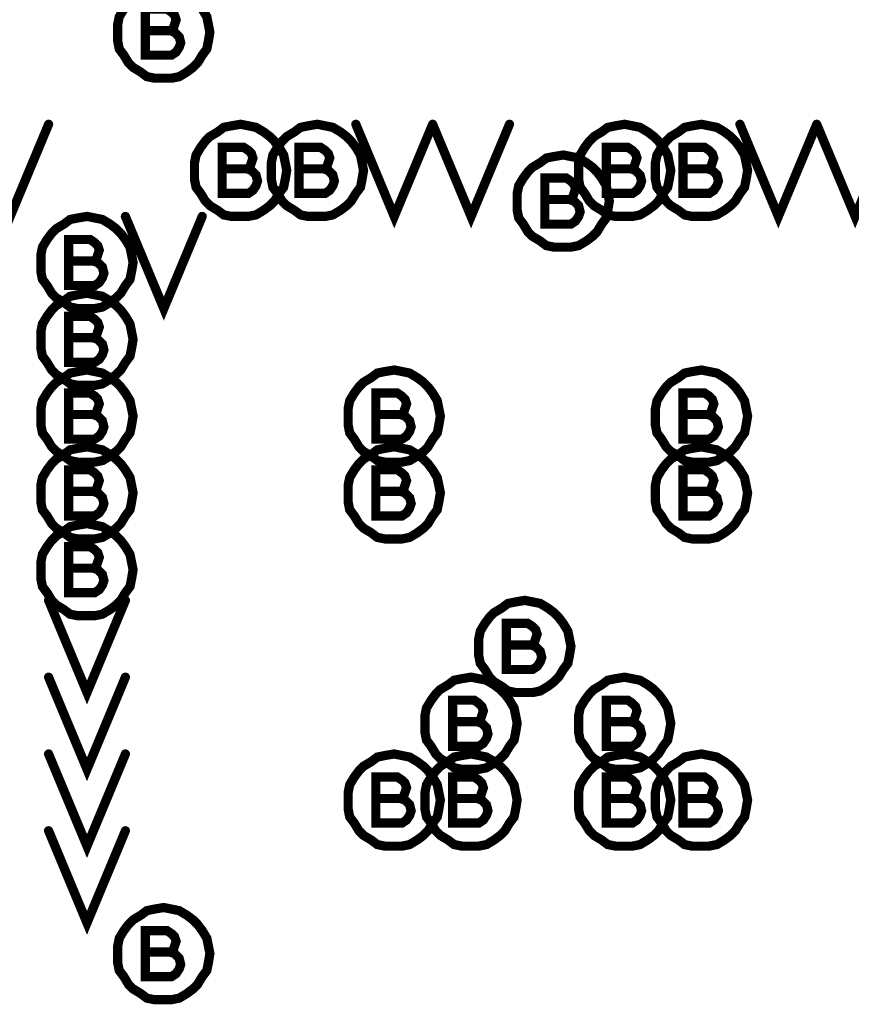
# Model space of a CAD drawing. Extents: x 28 to 61, y 24.9 to 46.
# Tile 10 of 96: x 34.861 to 35.403, y 30.477 to 31.118. Entities that reach past the tile are written whole.
import ezdxf

# ---------------------------------------------------------------- set-up
doc = ezdxf.new("R2010")
doc.units = 0
doc.layers.add('1', color=2, linetype='CONTINUOUS')

msp = doc.modelspace()

# ---------------------------------------------------------------- linework, layer by layer
at = {"layer": '1', "const_width": 0.006}
for points in [[(34.929, 31.125), (34.926, 31.12), (34.925, 31.115), (34.925, 31.11), (34.925, 31.104), (34.926, 31.099), (34.929, 31.095), (34.932, 31.09), (34.935, 31.087), (34.94, 31.084), (34.944, 31.081), (34.949, 31.08), (34.955, 31.08), (34.96, 31.08), (34.965, 31.081), (34.97, 31.084), (34.974, 31.087), (34.977, 31.09), (34.98, 31.095), (34.983, 31.099), (34.984, 31.104), (34.985, 31.11)], [(34.959, 31.111), (34.961, 31.112), (34.962, 31.115), (34.963, 31.118), (34.962, 31.121), (34.96, 31.123), (34.957, 31.125), (34.943, 31.125), (34.943, 31.095), (34.96, 31.095), (34.963, 31.097), (34.965, 31.1), (34.966, 31.103), (34.965, 31.107), (34.962, 31.11), (34.959, 31.111), (34.943, 31.111)], [(34.985, 31.11), (34.984, 31.115), (34.983, 31.12), (34.98, 31.125)], [(34.83, 31.05), (34.855, 30.99), (34.88, 31.05)], [(35.035, 31.02), (35.034, 31.025), (35.033, 31.03), (35.03, 31.035), (35.027, 31.039), (35.024, 31.042), (35.02, 31.045), (35.015, 31.048), (35.01, 31.049), (35.005, 31.05), (34.999, 31.049), (34.994, 31.048), (34.99, 31.045), (34.985, 31.042), (34.982, 31.039), (34.979, 31.035), (34.976, 31.03), (34.975, 31.025), (34.975, 31.02), (34.975, 31.014), (34.976, 31.009), (34.979, 31.005), (34.982, 31), (34.985, 30.997), (34.99, 30.994), (34.994, 30.991), (34.999, 30.99), (35.005, 30.99), (35.01, 30.99), (35.015, 30.991), (35.02, 30.994), (35.024, 30.997), (35.027, 31), (35.03, 31.005), (35.033, 31.009), (35.034, 31.014), (35.035, 31.02)], [(35.085, 31.02), (35.084, 31.025), (35.083, 31.03), (35.08, 31.035), (35.077, 31.039), (35.074, 31.042), (35.07, 31.045), (35.065, 31.048), (35.06, 31.049), (35.055, 31.05), (35.049, 31.049), (35.044, 31.048), (35.04, 31.045), (35.035, 31.042), (35.032, 31.039), (35.029, 31.035), (35.026, 31.03), (35.025, 31.025), (35.025, 31.02), (35.025, 31.014), (35.026, 31.009), (35.029, 31.005), (35.032, 31), (35.035, 30.997), (35.04, 30.994), (35.044, 30.991), (35.049, 30.99), (35.055, 30.99), (35.06, 30.99), (35.065, 30.991), (35.07, 30.994), (35.074, 30.997), (35.077, 31), (35.08, 31.005), (35.083, 31.009), (35.084, 31.014), (35.085, 31.02)], [(35.08, 31.05), (35.105, 30.99), (35.13, 31.05)], [(35.13, 31.05), (35.155, 30.99), (35.18, 31.05)], [(35.285, 31.02), (35.284, 31.025), (35.283, 31.03), (35.28, 31.035), (35.277, 31.039), (35.274, 31.042), (35.27, 31.045), (35.265, 31.048), (35.26, 31.049), (35.255, 31.05), (35.249, 31.049), (35.244, 31.048), (35.24, 31.045), (35.235, 31.042), (35.232, 31.039), (35.229, 31.035), (35.226, 31.03), (35.225, 31.025), (35.225, 31.02), (35.225, 31.014), (35.226, 31.009), (35.229, 31.005), (35.232, 31), (35.235, 30.997), (35.24, 30.994), (35.244, 30.991), (35.249, 30.99), (35.255, 30.99), (35.26, 30.99), (35.265, 30.991), (35.27, 30.994), (35.274, 30.997), (35.277, 31), (35.28, 31.005), (35.283, 31.009), (35.284, 31.014), (35.285, 31.02)], [(35.335, 31.02), (35.334, 31.025), (35.333, 31.03), (35.33, 31.035), (35.327, 31.039), (35.324, 31.042), (35.32, 31.045), (35.315, 31.048), (35.31, 31.049), (35.305, 31.05), (35.299, 31.049), (35.294, 31.048), (35.29, 31.045), (35.285, 31.042), (35.282, 31.039), (35.279, 31.035), (35.276, 31.03), (35.275, 31.025), (35.275, 31.02), (35.275, 31.014), (35.276, 31.009), (35.279, 31.005), (35.282, 31), (35.285, 30.997), (35.29, 30.994), (35.294, 30.991), (35.299, 30.99), (35.305, 30.99), (35.31, 30.99), (35.315, 30.991), (35.32, 30.994), (35.324, 30.997), (35.327, 31), (35.33, 31.005), (35.333, 31.009), (35.334, 31.014), (35.335, 31.02)], [(35.33, 31.05), (35.355, 30.99), (35.38, 31.05)], [(35.38, 31.05), (35.405, 30.99), (35.43, 31.05)], [(35.009, 31.021), (35.011, 31.022), (35.012, 31.025), (35.013, 31.028), (35.012, 31.031), (35.01, 31.033), (35.007, 31.035), (34.993, 31.035), (34.993, 31.005), (35.01, 31.005), (35.013, 31.007), (35.015, 31.01), (35.016, 31.013), (35.015, 31.017), (35.012, 31.02), (35.009, 31.021), (34.993, 31.021)], [(35.059, 31.021), (35.061, 31.022), (35.062, 31.025), (35.063, 31.028), (35.062, 31.031), (35.06, 31.033), (35.057, 31.035), (35.043, 31.035), (35.043, 31.005), (35.06, 31.005), (35.063, 31.007), (35.065, 31.01), (35.066, 31.013), (35.065, 31.017), (35.062, 31.02), (35.059, 31.021), (35.043, 31.021)], [(35.259, 31.021), (35.261, 31.022), (35.262, 31.025), (35.263, 31.028), (35.262, 31.031), (35.26, 31.033), (35.257, 31.035), (35.243, 31.035), (35.243, 31.005), (35.26, 31.005), (35.263, 31.007), (35.265, 31.01), (35.266, 31.013), (35.265, 31.017), (35.262, 31.02), (35.259, 31.021), (35.243, 31.021)], [(35.309, 31.021), (35.311, 31.022), (35.312, 31.025), (35.313, 31.028), (35.312, 31.031), (35.31, 31.033), (35.307, 31.035), (35.293, 31.035), (35.293, 31.005), (35.31, 31.005), (35.313, 31.007), (35.315, 31.01), (35.316, 31.013), (35.315, 31.017), (35.312, 31.02), (35.309, 31.021), (35.293, 31.021)], [(35.245, 31), (35.244, 31.005), (35.243, 31.01), (35.24, 31.015), (35.237, 31.019), (35.234, 31.022), (35.23, 31.025), (35.225, 31.028), (35.22, 31.029), (35.215, 31.03), (35.209, 31.029), (35.204, 31.028), (35.2, 31.025), (35.195, 31.022), (35.192, 31.019), (35.189, 31.015), (35.186, 31.01), (35.185, 31.005), (35.185, 31), (35.185, 30.994), (35.186, 30.989), (35.189, 30.985), (35.192, 30.98), (35.195, 30.977), (35.2, 30.974), (35.204, 30.971), (35.209, 30.97), (35.215, 30.97), (35.22, 30.97), (35.225, 30.971), (35.23, 30.974), (35.234, 30.977), (35.237, 30.98), (35.24, 30.985), (35.243, 30.989), (35.244, 30.994), (35.245, 31)], [(35.219, 31.001), (35.221, 31.002), (35.222, 31.005), (35.223, 31.008), (35.222, 31.011), (35.22, 31.013), (35.217, 31.015), (35.203, 31.015), (35.203, 30.985), (35.22, 30.985), (35.223, 30.987), (35.225, 30.99), (35.226, 30.993), (35.225, 30.997), (35.222, 31), (35.219, 31.001), (35.203, 31.001)], [(34.935, 30.96), (34.934, 30.965), (34.933, 30.97), (34.93, 30.975), (34.927, 30.979), (34.924, 30.982), (34.92, 30.985), (34.915, 30.988), (34.91, 30.989), (34.905, 30.99), (34.899, 30.989), (34.894, 30.988), (34.89, 30.985), (34.885, 30.982), (34.882, 30.979), (34.879, 30.975), (34.876, 30.97), (34.875, 30.965), (34.875, 30.96), (34.875, 30.954), (34.876, 30.949), (34.879, 30.945), (34.882, 30.94), (34.885, 30.937), (34.89, 30.934), (34.894, 30.931), (34.899, 30.93), (34.905, 30.93), (34.91, 30.93), (34.915, 30.931), (34.92, 30.934), (34.924, 30.937), (34.927, 30.94), (34.93, 30.945), (34.933, 30.949), (34.934, 30.954), (34.935, 30.96)], [(34.93, 30.99), (34.955, 30.93), (34.98, 30.99)], [(34.909, 30.961), (34.911, 30.962), (34.912, 30.965), (34.913, 30.968), (34.912, 30.971), (34.91, 30.973), (34.907, 30.975), (34.893, 30.975), (34.893, 30.945), (34.91, 30.945), (34.913, 30.947), (34.915, 30.95), (34.916, 30.953), (34.915, 30.957), (34.912, 30.96), (34.909, 30.961), (34.893, 30.961)], [(34.935, 30.91), (34.934, 30.915), (34.933, 30.92), (34.93, 30.925), (34.927, 30.929), (34.924, 30.932), (34.92, 30.935), (34.915, 30.938), (34.91, 30.939), (34.905, 30.94), (34.899, 30.939), (34.894, 30.938), (34.89, 30.935), (34.885, 30.932), (34.882, 30.929), (34.879, 30.925), (34.876, 30.92), (34.875, 30.915), (34.875, 30.91), (34.875, 30.904), (34.876, 30.899), (34.879, 30.895), (34.882, 30.89), (34.885, 30.887), (34.89, 30.884), (34.894, 30.881), (34.899, 30.88), (34.905, 30.88), (34.91, 30.88), (34.915, 30.881), (34.92, 30.884), (34.924, 30.887), (34.927, 30.89), (34.93, 30.895), (34.933, 30.899), (34.934, 30.904), (34.935, 30.91)], [(34.909, 30.911), (34.911, 30.912), (34.912, 30.915), (34.913, 30.918), (34.912, 30.921), (34.91, 30.923), (34.907, 30.925), (34.893, 30.925), (34.893, 30.895), (34.91, 30.895), (34.913, 30.897), (34.915, 30.9), (34.916, 30.903), (34.915, 30.907), (34.912, 30.91), (34.909, 30.911), (34.893, 30.911)], [(34.935, 30.86), (34.934, 30.865), (34.933, 30.87), (34.93, 30.875), (34.927, 30.879), (34.924, 30.882), (34.92, 30.885), (34.915, 30.888), (34.91, 30.889), (34.905, 30.89), (34.899, 30.889), (34.894, 30.888), (34.89, 30.885), (34.885, 30.882), (34.882, 30.879), (34.879, 30.875), (34.876, 30.87), (34.875, 30.865), (34.875, 30.86), (34.875, 30.854), (34.876, 30.849), (34.879, 30.845), (34.882, 30.84), (34.885, 30.837), (34.89, 30.834), (34.894, 30.831), (34.899, 30.83), (34.905, 30.83), (34.91, 30.83), (34.915, 30.831), (34.92, 30.834), (34.924, 30.837), (34.927, 30.84), (34.93, 30.845), (34.933, 30.849), (34.934, 30.854), (34.935, 30.86)], [(35.135, 30.86), (35.134, 30.865), (35.133, 30.87), (35.13, 30.875), (35.127, 30.879), (35.124, 30.882), (35.12, 30.885), (35.115, 30.888), (35.11, 30.889), (35.105, 30.89), (35.099, 30.889), (35.094, 30.888), (35.09, 30.885), (35.085, 30.882), (35.082, 30.879), (35.079, 30.875), (35.076, 30.87), (35.075, 30.865), (35.075, 30.86), (35.075, 30.854), (35.076, 30.849), (35.079, 30.845), (35.082, 30.84), (35.085, 30.837), (35.09, 30.834), (35.094, 30.831), (35.099, 30.83), (35.105, 30.83), (35.11, 30.83), (35.115, 30.831), (35.12, 30.834), (35.124, 30.837), (35.127, 30.84), (35.13, 30.845), (35.133, 30.849), (35.134, 30.854), (35.135, 30.86)], [(35.335, 30.86), (35.334, 30.865), (35.333, 30.87), (35.33, 30.875), (35.327, 30.879), (35.324, 30.882), (35.32, 30.885), (35.315, 30.888), (35.31, 30.889), (35.305, 30.89), (35.299, 30.889), (35.294, 30.888), (35.29, 30.885), (35.285, 30.882), (35.282, 30.879), (35.279, 30.875), (35.276, 30.87), (35.275, 30.865), (35.275, 30.86), (35.275, 30.854), (35.276, 30.849), (35.279, 30.845), (35.282, 30.84), (35.285, 30.837), (35.29, 30.834), (35.294, 30.831), (35.299, 30.83), (35.305, 30.83), (35.31, 30.83), (35.315, 30.831), (35.32, 30.834), (35.324, 30.837), (35.327, 30.84), (35.33, 30.845), (35.333, 30.849), (35.334, 30.854), (35.335, 30.86)], [(34.909, 30.861), (34.911, 30.862), (34.912, 30.865), (34.913, 30.868), (34.912, 30.871), (34.91, 30.873), (34.907, 30.875), (34.893, 30.875), (34.893, 30.845), (34.91, 30.845), (34.913, 30.847), (34.915, 30.85), (34.916, 30.853), (34.915, 30.857), (34.912, 30.86), (34.909, 30.861), (34.893, 30.861)], [(35.109, 30.861), (35.111, 30.862), (35.112, 30.865), (35.113, 30.868), (35.112, 30.871), (35.11, 30.873), (35.107, 30.875), (35.093, 30.875), (35.093, 30.845), (35.11, 30.845), (35.113, 30.847), (35.115, 30.85), (35.116, 30.853), (35.115, 30.857), (35.112, 30.86), (35.109, 30.861), (35.093, 30.861)], [(35.309, 30.861), (35.311, 30.862), (35.312, 30.865), (35.313, 30.868), (35.312, 30.871), (35.31, 30.873), (35.307, 30.875), (35.293, 30.875), (35.293, 30.845), (35.31, 30.845), (35.313, 30.847), (35.315, 30.85), (35.316, 30.853), (35.315, 30.857), (35.312, 30.86), (35.309, 30.861), (35.293, 30.861)], [(34.935, 30.81), (34.934, 30.815), (34.933, 30.82), (34.93, 30.825), (34.927, 30.829), (34.924, 30.832), (34.92, 30.835), (34.915, 30.838), (34.91, 30.839), (34.905, 30.84), (34.899, 30.839), (34.894, 30.838), (34.89, 30.835), (34.885, 30.832), (34.882, 30.829), (34.879, 30.825), (34.876, 30.82), (34.875, 30.815), (34.875, 30.81), (34.875, 30.804), (34.876, 30.799), (34.879, 30.795), (34.882, 30.79), (34.885, 30.787), (34.89, 30.784), (34.894, 30.781), (34.899, 30.78), (34.905, 30.78), (34.91, 30.78), (34.915, 30.781), (34.92, 30.784), (34.924, 30.787), (34.927, 30.79), (34.93, 30.795), (34.933, 30.799), (34.934, 30.804), (34.935, 30.81)], [(35.135, 30.81), (35.134, 30.815), (35.133, 30.82), (35.13, 30.825), (35.127, 30.829), (35.124, 30.832), (35.12, 30.835), (35.115, 30.838), (35.11, 30.839), (35.105, 30.84), (35.099, 30.839), (35.094, 30.838), (35.09, 30.835), (35.085, 30.832), (35.082, 30.829), (35.079, 30.825), (35.076, 30.82), (35.075, 30.815), (35.075, 30.81), (35.075, 30.804), (35.076, 30.799), (35.079, 30.795), (35.082, 30.79), (35.085, 30.787), (35.09, 30.784), (35.094, 30.781), (35.099, 30.78), (35.105, 30.78), (35.11, 30.78), (35.115, 30.781), (35.12, 30.784), (35.124, 30.787), (35.127, 30.79), (35.13, 30.795), (35.133, 30.799), (35.134, 30.804), (35.135, 30.81)], [(35.335, 30.81), (35.334, 30.815), (35.333, 30.82), (35.33, 30.825), (35.327, 30.829), (35.324, 30.832), (35.32, 30.835), (35.315, 30.838), (35.31, 30.839), (35.305, 30.84), (35.299, 30.839), (35.294, 30.838), (35.29, 30.835), (35.285, 30.832), (35.282, 30.829), (35.279, 30.825), (35.276, 30.82), (35.275, 30.815), (35.275, 30.81), (35.275, 30.804), (35.276, 30.799), (35.279, 30.795), (35.282, 30.79), (35.285, 30.787), (35.29, 30.784), (35.294, 30.781), (35.299, 30.78), (35.305, 30.78), (35.31, 30.78), (35.315, 30.781), (35.32, 30.784), (35.324, 30.787), (35.327, 30.79), (35.33, 30.795), (35.333, 30.799), (35.334, 30.804), (35.335, 30.81)], [(34.909, 30.811), (34.911, 30.812), (34.912, 30.815), (34.913, 30.818), (34.912, 30.821), (34.91, 30.823), (34.907, 30.825), (34.893, 30.825), (34.893, 30.795), (34.91, 30.795), (34.913, 30.797), (34.915, 30.8), (34.916, 30.803), (34.915, 30.807), (34.912, 30.81), (34.909, 30.811), (34.893, 30.811)], [(35.109, 30.811), (35.111, 30.812), (35.112, 30.815), (35.113, 30.818), (35.112, 30.821), (35.11, 30.823), (35.107, 30.825), (35.093, 30.825), (35.093, 30.795), (35.11, 30.795), (35.113, 30.797), (35.115, 30.8), (35.116, 30.803), (35.115, 30.807), (35.112, 30.81), (35.109, 30.811), (35.093, 30.811)], [(35.309, 30.811), (35.311, 30.812), (35.312, 30.815), (35.313, 30.818), (35.312, 30.821), (35.31, 30.823), (35.307, 30.825), (35.293, 30.825), (35.293, 30.795), (35.31, 30.795), (35.313, 30.797), (35.315, 30.8), (35.316, 30.803), (35.315, 30.807), (35.312, 30.81), (35.309, 30.811), (35.293, 30.811)], [(34.935, 30.76), (34.934, 30.765), (34.933, 30.77), (34.93, 30.775), (34.927, 30.779), (34.924, 30.782), (34.92, 30.785), (34.915, 30.788), (34.91, 30.789), (34.905, 30.79), (34.899, 30.789), (34.894, 30.788), (34.89, 30.785), (34.885, 30.782), (34.882, 30.779), (34.879, 30.775), (34.876, 30.77), (34.875, 30.765), (34.875, 30.76), (34.875, 30.754), (34.876, 30.749), (34.879, 30.745), (34.882, 30.74), (34.885, 30.737), (34.89, 30.734), (34.894, 30.731), (34.899, 30.73), (34.905, 30.73), (34.91, 30.73), (34.915, 30.731), (34.92, 30.734), (34.924, 30.737), (34.927, 30.74), (34.93, 30.745), (34.933, 30.749), (34.934, 30.754), (34.935, 30.76)], [(34.909, 30.761), (34.911, 30.762), (34.912, 30.765), (34.913, 30.768), (34.912, 30.771), (34.91, 30.773), (34.907, 30.775), (34.893, 30.775), (34.893, 30.745), (34.91, 30.745), (34.913, 30.747), (34.915, 30.75), (34.916, 30.753), (34.915, 30.757), (34.912, 30.76), (34.909, 30.761), (34.893, 30.761)], [(34.88, 30.74), (34.905, 30.68), (34.93, 30.74)], [(35.22, 30.71), (35.219, 30.715), (35.218, 30.72), (35.215, 30.725), (35.212, 30.729), (35.209, 30.732), (35.205, 30.735), (35.2, 30.738), (35.195, 30.739), (35.19, 30.74), (35.184, 30.739), (35.179, 30.738), (35.175, 30.735), (35.17, 30.732), (35.167, 30.729), (35.164, 30.725), (35.161, 30.72), (35.16, 30.715), (35.16, 30.71), (35.16, 30.704), (35.161, 30.699), (35.164, 30.695), (35.167, 30.69), (35.17, 30.687), (35.175, 30.684), (35.179, 30.681), (35.184, 30.68), (35.19, 30.68), (35.195, 30.68), (35.2, 30.681), (35.205, 30.684), (35.209, 30.687), (35.212, 30.69), (35.215, 30.695), (35.218, 30.699), (35.219, 30.704), (35.22, 30.71)], [(35.194, 30.711), (35.196, 30.712), (35.197, 30.715), (35.198, 30.718), (35.197, 30.721), (35.195, 30.723), (35.192, 30.725), (35.178, 30.725), (35.178, 30.695), (35.195, 30.695), (35.198, 30.697), (35.2, 30.7), (35.201, 30.703), (35.2, 30.707), (35.197, 30.71), (35.194, 30.711), (35.178, 30.711)], [(34.88, 30.69), (34.905, 30.63), (34.93, 30.69)], [(35.185, 30.66), (35.184, 30.665), (35.183, 30.67), (35.18, 30.675), (35.177, 30.679), (35.174, 30.682), (35.17, 30.685), (35.165, 30.688), (35.16, 30.689), (35.155, 30.69), (35.149, 30.689), (35.144, 30.688), (35.14, 30.685), (35.135, 30.682), (35.132, 30.679), (35.129, 30.675), (35.126, 30.67), (35.125, 30.665), (35.125, 30.66), (35.125, 30.654), (35.126, 30.649), (35.129, 30.645), (35.132, 30.64), (35.135, 30.637), (35.14, 30.634), (35.144, 30.631), (35.149, 30.63), (35.155, 30.63), (35.16, 30.63), (35.165, 30.631), (35.17, 30.634), (35.174, 30.637), (35.177, 30.64), (35.18, 30.645), (35.183, 30.649), (35.184, 30.654), (35.185, 30.66)], [(35.285, 30.66), (35.284, 30.665), (35.283, 30.67), (35.28, 30.675), (35.277, 30.679), (35.274, 30.682), (35.27, 30.685), (35.265, 30.688), (35.26, 30.689), (35.255, 30.69), (35.249, 30.689), (35.244, 30.688), (35.24, 30.685), (35.235, 30.682), (35.232, 30.679), (35.229, 30.675), (35.226, 30.67), (35.225, 30.665), (35.225, 30.66), (35.225, 30.654), (35.226, 30.649), (35.229, 30.645), (35.232, 30.64), (35.235, 30.637), (35.24, 30.634), (35.244, 30.631), (35.249, 30.63), (35.255, 30.63), (35.26, 30.63), (35.265, 30.631), (35.27, 30.634), (35.274, 30.637), (35.277, 30.64), (35.28, 30.645), (35.283, 30.649), (35.284, 30.654), (35.285, 30.66)], [(35.159, 30.661), (35.161, 30.662), (35.162, 30.665), (35.163, 30.668), (35.162, 30.671), (35.16, 30.673), (35.157, 30.675), (35.143, 30.675), (35.143, 30.645), (35.16, 30.645), (35.163, 30.647), (35.165, 30.65), (35.166, 30.653), (35.165, 30.657), (35.162, 30.66), (35.159, 30.661), (35.143, 30.661)], [(35.259, 30.661), (35.261, 30.662), (35.262, 30.665), (35.263, 30.668), (35.262, 30.671), (35.26, 30.673), (35.257, 30.675), (35.243, 30.675), (35.243, 30.645), (35.26, 30.645), (35.263, 30.647), (35.265, 30.65), (35.266, 30.653), (35.265, 30.657), (35.262, 30.66), (35.259, 30.661), (35.243, 30.661)], [(34.88, 30.64), (34.905, 30.58), (34.93, 30.64)], [(35.135, 30.61), (35.134, 30.615), (35.133, 30.62), (35.13, 30.625), (35.127, 30.629), (35.124, 30.632), (35.12, 30.635), (35.115, 30.638), (35.11, 30.639), (35.105, 30.64), (35.099, 30.639), (35.094, 30.638), (35.09, 30.635), (35.085, 30.632), (35.082, 30.629), (35.079, 30.625), (35.076, 30.62), (35.075, 30.615), (35.075, 30.61), (35.075, 30.604), (35.076, 30.599), (35.079, 30.595), (35.082, 30.59), (35.085, 30.587), (35.09, 30.584), (35.094, 30.581), (35.099, 30.58), (35.105, 30.58), (35.11, 30.58), (35.115, 30.581), (35.12, 30.584), (35.124, 30.587), (35.127, 30.59), (35.13, 30.595), (35.133, 30.599), (35.134, 30.604), (35.135, 30.61)], [(35.185, 30.61), (35.184, 30.615), (35.183, 30.62), (35.18, 30.625), (35.177, 30.629), (35.174, 30.632), (35.17, 30.635), (35.165, 30.638), (35.16, 30.639), (35.155, 30.64), (35.149, 30.639), (35.144, 30.638), (35.14, 30.635), (35.135, 30.632), (35.132, 30.629), (35.129, 30.625), (35.126, 30.62), (35.125, 30.615), (35.125, 30.61), (35.125, 30.604), (35.126, 30.599), (35.129, 30.595), (35.132, 30.59), (35.135, 30.587), (35.14, 30.584), (35.144, 30.581), (35.149, 30.58), (35.155, 30.58), (35.16, 30.58), (35.165, 30.581), (35.17, 30.584), (35.174, 30.587), (35.177, 30.59), (35.18, 30.595), (35.183, 30.599), (35.184, 30.604), (35.185, 30.61)], [(35.285, 30.61), (35.284, 30.615), (35.283, 30.62), (35.28, 30.625), (35.277, 30.629), (35.274, 30.632), (35.27, 30.635), (35.265, 30.638), (35.26, 30.639), (35.255, 30.64), (35.249, 30.639), (35.244, 30.638), (35.24, 30.635), (35.235, 30.632), (35.232, 30.629), (35.229, 30.625), (35.226, 30.62), (35.225, 30.615), (35.225, 30.61), (35.225, 30.604), (35.226, 30.599), (35.229, 30.595), (35.232, 30.59), (35.235, 30.587), (35.24, 30.584), (35.244, 30.581), (35.249, 30.58), (35.255, 30.58), (35.26, 30.58), (35.265, 30.581), (35.27, 30.584), (35.274, 30.587), (35.277, 30.59), (35.28, 30.595), (35.283, 30.599), (35.284, 30.604), (35.285, 30.61)], [(35.335, 30.61), (35.334, 30.615), (35.333, 30.62), (35.33, 30.625), (35.327, 30.629), (35.324, 30.632), (35.32, 30.635), (35.315, 30.638), (35.31, 30.639), (35.305, 30.64), (35.299, 30.639), (35.294, 30.638), (35.29, 30.635), (35.285, 30.632), (35.282, 30.629), (35.279, 30.625), (35.276, 30.62), (35.275, 30.615), (35.275, 30.61), (35.275, 30.604), (35.276, 30.599), (35.279, 30.595), (35.282, 30.59), (35.285, 30.587), (35.29, 30.584), (35.294, 30.581), (35.299, 30.58), (35.305, 30.58), (35.31, 30.58), (35.315, 30.581), (35.32, 30.584), (35.324, 30.587), (35.327, 30.59), (35.33, 30.595), (35.333, 30.599), (35.334, 30.604), (35.335, 30.61)], [(35.109, 30.611), (35.111, 30.612), (35.112, 30.615), (35.113, 30.618), (35.112, 30.621), (35.11, 30.623), (35.107, 30.625), (35.093, 30.625), (35.093, 30.595), (35.11, 30.595), (35.113, 30.597), (35.115, 30.6), (35.116, 30.603), (35.115, 30.607), (35.112, 30.61), (35.109, 30.611), (35.093, 30.611)], [(35.159, 30.611), (35.161, 30.612), (35.162, 30.615), (35.163, 30.618), (35.162, 30.621), (35.16, 30.623), (35.157, 30.625), (35.143, 30.625), (35.143, 30.595), (35.16, 30.595), (35.163, 30.597), (35.165, 30.6), (35.166, 30.603), (35.165, 30.607), (35.162, 30.61), (35.159, 30.611), (35.143, 30.611)], [(35.259, 30.611), (35.261, 30.612), (35.262, 30.615), (35.263, 30.618), (35.262, 30.621), (35.26, 30.623), (35.257, 30.625), (35.243, 30.625), (35.243, 30.595), (35.26, 30.595), (35.263, 30.597), (35.265, 30.6), (35.266, 30.603), (35.265, 30.607), (35.262, 30.61), (35.259, 30.611), (35.243, 30.611)], [(35.309, 30.611), (35.311, 30.612), (35.312, 30.615), (35.313, 30.618), (35.312, 30.621), (35.31, 30.623), (35.307, 30.625), (35.293, 30.625), (35.293, 30.595), (35.31, 30.595), (35.313, 30.597), (35.315, 30.6), (35.316, 30.603), (35.315, 30.607), (35.312, 30.61), (35.309, 30.611), (35.293, 30.611)], [(34.88, 30.59), (34.905, 30.53), (34.93, 30.59)], [(34.985, 30.51), (34.984, 30.515), (34.983, 30.52), (34.98, 30.525), (34.977, 30.529), (34.974, 30.532), (34.97, 30.535), (34.965, 30.538), (34.96, 30.539), (34.955, 30.54), (34.949, 30.539), (34.944, 30.538), (34.94, 30.535), (34.935, 30.532), (34.932, 30.529), (34.929, 30.525), (34.926, 30.52), (34.925, 30.515), (34.925, 30.51), (34.925, 30.504), (34.926, 30.499), (34.929, 30.495), (34.932, 30.49), (34.935, 30.487), (34.94, 30.484), (34.944, 30.481), (34.949, 30.48), (34.955, 30.48), (34.96, 30.48), (34.965, 30.481), (34.97, 30.484), (34.974, 30.487), (34.977, 30.49), (34.98, 30.495), (34.983, 30.499), (34.984, 30.504), (34.985, 30.51)], [(34.959, 30.511), (34.961, 30.512), (34.962, 30.515), (34.963, 30.518), (34.962, 30.521), (34.96, 30.523), (34.957, 30.525), (34.943, 30.525), (34.943, 30.495), (34.96, 30.495), (34.963, 30.497), (34.965, 30.5), (34.966, 30.503), (34.965, 30.507), (34.962, 30.51), (34.959, 30.511), (34.943, 30.511)]]:
    msp.add_lwpolyline(points, dxfattribs=at)
at = {"layer": '1', "const_width": 0.003}
for points in [[(34.9445, 31.111, 1), (34.9415, 31.111, 1)], [(34.9605, 31.111, 1), (34.9575, 31.111, 1)], [(34.9865, 31.11, 1), (34.9835, 31.11, 1)], [(34.9865, 31.11, 1), (34.9835, 31.11, 1)], [(34.8815, 31.05, 1), (34.8785, 31.05, 1)], [(35.0815, 31.05, 1), (35.0785, 31.05, 1)], [(35.1315, 31.05, 1), (35.1285, 31.05, 1)], [(35.1315, 31.05, 1), (35.1285, 31.05, 1)], [(35.1815, 31.05, 1), (35.1785, 31.05, 1)], [(35.3315, 31.05, 1), (35.3285, 31.05, 1)], [(35.3815, 31.05, 1), (35.3785, 31.05, 1)], [(35.3815, 31.05, 1), (35.3785, 31.05, 1)], [(34.9945, 31.021, 1), (34.9915, 31.021, 1)], [(35.0105, 31.021, 1), (35.0075, 31.021, 1)], [(35.0365, 31.02, 1), (35.0335, 31.02, 1)], [(35.0365, 31.02, 1), (35.0335, 31.02, 1)], [(35.0445, 31.021, 1), (35.0415, 31.021, 1)], [(35.0605, 31.021, 1), (35.0575, 31.021, 1)], [(35.0865, 31.02, 1), (35.0835, 31.02, 1)], [(35.0865, 31.02, 1), (35.0835, 31.02, 1)], [(35.2445, 31.021, 1), (35.2415, 31.021, 1)], [(35.2605, 31.021, 1), (35.2575, 31.021, 1)], [(35.2865, 31.02, 1), (35.2835, 31.02, 1)], [(35.2865, 31.02, 1), (35.2835, 31.02, 1)], [(35.2945, 31.021, 1), (35.2915, 31.021, 1)], [(35.3105, 31.021, 1), (35.3075, 31.021, 1)], [(35.3365, 31.02, 1), (35.3335, 31.02, 1)], [(35.3365, 31.02, 1), (35.3335, 31.02, 1)], [(35.2045, 31.001, 1), (35.2015, 31.001, 1)], [(35.2205, 31.001, 1), (35.2175, 31.001, 1)], [(35.2465, 31, 1), (35.2435, 31, 1)], [(35.2465, 31, 1), (35.2435, 31, 1)], [(34.9315, 30.99, 1), (34.9285, 30.99, 1)], [(34.9815, 30.99, 1), (34.9785, 30.99, 1)], [(34.8945, 30.961, 1), (34.8915, 30.961, 1)], [(34.9105, 30.961, 1), (34.9075, 30.961, 1)], [(34.9365, 30.96, 1), (34.9335, 30.96, 1)], [(34.9365, 30.96, 1), (34.9335, 30.96, 1)], [(34.8945, 30.911, 1), (34.8915, 30.911, 1)], [(34.9105, 30.911, 1), (34.9075, 30.911, 1)], [(34.9365, 30.91, 1), (34.9335, 30.91, 1)], [(34.9365, 30.91, 1), (34.9335, 30.91, 1)], [(34.8945, 30.861, 1), (34.8915, 30.861, 1)], [(34.9105, 30.861, 1), (34.9075, 30.861, 1)], [(34.9365, 30.86, 1), (34.9335, 30.86, 1)], [(34.9365, 30.86, 1), (34.9335, 30.86, 1)], [(35.0945, 30.861, 1), (35.0915, 30.861, 1)], [(35.1105, 30.861, 1), (35.1075, 30.861, 1)], [(35.1365, 30.86, 1), (35.1335, 30.86, 1)], [(35.1365, 30.86, 1), (35.1335, 30.86, 1)], [(35.2945, 30.861, 1), (35.2915, 30.861, 1)], [(35.3105, 30.861, 1), (35.3075, 30.861, 1)], [(35.3365, 30.86, 1), (35.3335, 30.86, 1)], [(35.3365, 30.86, 1), (35.3335, 30.86, 1)], [(34.8945, 30.811, 1), (34.8915, 30.811, 1)], [(34.9105, 30.811, 1), (34.9075, 30.811, 1)], [(34.9365, 30.81, 1), (34.9335, 30.81, 1)], [(34.9365, 30.81, 1), (34.9335, 30.81, 1)], [(35.0945, 30.811, 1), (35.0915, 30.811, 1)], [(35.1105, 30.811, 1), (35.1075, 30.811, 1)], [(35.1365, 30.81, 1), (35.1335, 30.81, 1)], [(35.1365, 30.81, 1), (35.1335, 30.81, 1)], [(35.2945, 30.811, 1), (35.2915, 30.811, 1)], [(35.3105, 30.811, 1), (35.3075, 30.811, 1)], [(35.3365, 30.81, 1), (35.3335, 30.81, 1)], [(35.3365, 30.81, 1), (35.3335, 30.81, 1)], [(34.8945, 30.761, 1), (34.8915, 30.761, 1)], [(34.9105, 30.761, 1), (34.9075, 30.761, 1)], [(34.9365, 30.76, 1), (34.9335, 30.76, 1)], [(34.9365, 30.76, 1), (34.9335, 30.76, 1)], [(34.8815, 30.74, 1), (34.8785, 30.74, 1)], [(34.9315, 30.74, 1), (34.9285, 30.74, 1)], [(35.1795, 30.711, 1), (35.1765, 30.711, 1)], [(35.1955, 30.711, 1), (35.1925, 30.711, 1)], [(35.2215, 30.71, 1), (35.2185, 30.71, 1)], [(35.2215, 30.71, 1), (35.2185, 30.71, 1)], [(34.8815, 30.69, 1), (34.8785, 30.69, 1)], [(34.9315, 30.69, 1), (34.9285, 30.69, 1)], [(35.1445, 30.661, 1), (35.1415, 30.661, 1)], [(35.1605, 30.661, 1), (35.1575, 30.661, 1)], [(35.2445, 30.661, 1), (35.2415, 30.661, 1)], [(35.2605, 30.661, 1), (35.2575, 30.661, 1)], [(35.1865, 30.66, 1), (35.1835, 30.66, 1)], [(35.1865, 30.66, 1), (35.1835, 30.66, 1)], [(35.2865, 30.66, 1), (35.2835, 30.66, 1)], [(35.2865, 30.66, 1), (35.2835, 30.66, 1)], [(34.8815, 30.64, 1), (34.8785, 30.64, 1)], [(34.9315, 30.64, 1), (34.9285, 30.64, 1)], [(35.0945, 30.611, 1), (35.0915, 30.611, 1)], [(35.1105, 30.611, 1), (35.1075, 30.611, 1)], [(35.1365, 30.61, 1), (35.1335, 30.61, 1)], [(35.1365, 30.61, 1), (35.1335, 30.61, 1)], [(35.1445, 30.611, 1), (35.1415, 30.611, 1)], [(35.1605, 30.611, 1), (35.1575, 30.611, 1)], [(35.1865, 30.61, 1), (35.1835, 30.61, 1)], [(35.1865, 30.61, 1), (35.1835, 30.61, 1)], [(35.2445, 30.611, 1), (35.2415, 30.611, 1)], [(35.2605, 30.611, 1), (35.2575, 30.611, 1)], [(35.2865, 30.61, 1), (35.2835, 30.61, 1)], [(35.2865, 30.61, 1), (35.2835, 30.61, 1)], [(35.2945, 30.611, 1), (35.2915, 30.611, 1)], [(35.3105, 30.611, 1), (35.3075, 30.611, 1)], [(35.3365, 30.61, 1), (35.3335, 30.61, 1)], [(35.3365, 30.61, 1), (35.3335, 30.61, 1)], [(34.8815, 30.59, 1), (34.8785, 30.59, 1)], [(34.9315, 30.59, 1), (34.9285, 30.59, 1)], [(34.9445, 30.511, 1), (34.9415, 30.511, 1)], [(34.9605, 30.511, 1), (34.9575, 30.511, 1)], [(34.9865, 30.51, 1), (34.9835, 30.51, 1)], [(34.9865, 30.51, 1), (34.9835, 30.51, 1)]]:
    msp.add_lwpolyline(points, format="xyb", close=True, dxfattribs=at)

doc.saveas('drawing.dxf')
